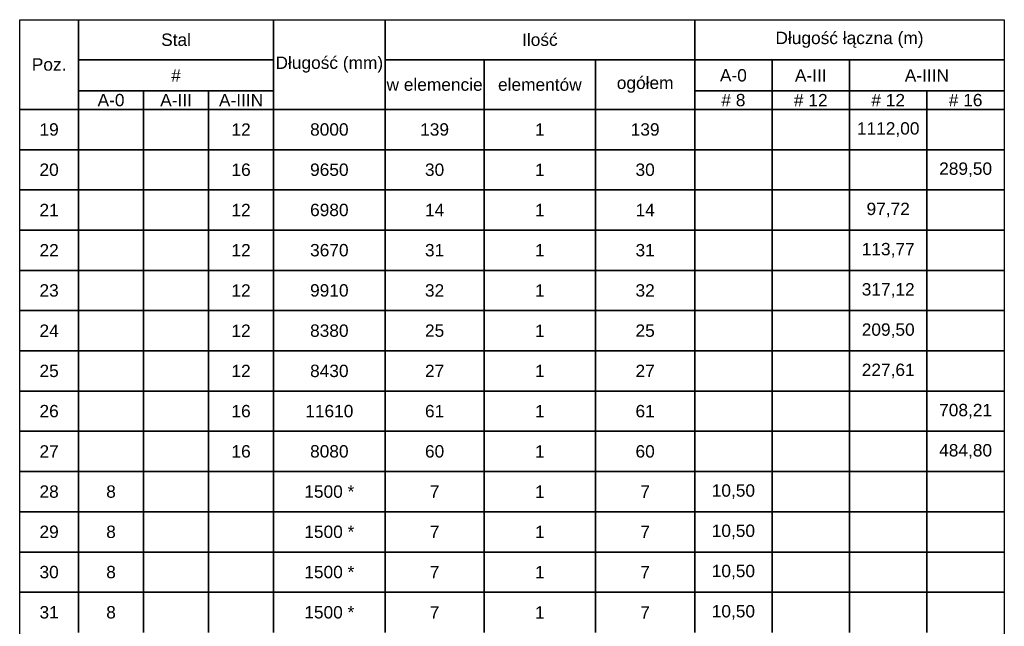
# Model space of a CAD drawing. Extents: x -1474 to 1843660, y -670488 to 75879.
# Tile 11 of 11: x 1840480 to 1843660, y -650834 to -648874. Entities that reach past the tile are written whole.
import ezdxf

# ---------------------------------------------------------------- set-up
doc = ezdxf.new("R2010")
doc.units = 0
doc.header["$LTSCALE"] = 10
doc.header["$MEASUREMENT"] = 0
doc.layers.add('RCAD_tabele zbrojenia', color=7, linetype='Continuous')
doc.styles.add('style2', font='arial.ttf', dxfattribs={"height": 40})

msp = doc.modelspace()

# ---------------------------------------------------------------- linework, layer by layer
at = {"layer": 'RCAD_tabele zbrojenia', "color": 242}
for p, q in [((1840480.3035, -648873.55887), (1843660.3035, -648873.55887)), ((1840480.3035, -652703.55887), (1840480.3035, -648873.55887)), ((1840480.3035, -648873.55887), (1840670.3035, -648873.55887)), ((1840480.3035, -649163.55887), (1840480.3035, -648873.55887)), ((1840670.3035, -648873.55887), (1840670.3035, -649163.55887)), ((1840670.3035, -648873.55887), (1841300.3035, -648873.55887)), ((1840670.3035, -649003.55887), (1840670.3035, -648873.55887)), ((1841300.3035, -648873.55887), (1841660.3035, -648873.55887)), ((1841300.3035, -649163.55887), (1841300.3035, -648873.55887)), ((1841300.3035, -648873.55887), (1841300.3035, -649003.55887)), ((1841660.3035, -648873.55887), (1841660.3035, -649163.55887)), ((1841660.3035, -648873.55887), (1842660.3035, -648873.55887)), ((1841660.3035, -649003.55887), (1841660.3035, -648873.55887)), ((1842660.3035, -648873.55887), (1842660.3035, -649003.55887)), ((1842660.3035, -648873.55887), (1843660.3035, -648873.55887)), ((1842660.3035, -649003.55887), (1842660.3035, -648873.55887)), ((1843660.3035, -648873.55887), (1843660.3035, -652703.55887)), ((1843660.3035, -648873.55887), (1843660.3035, -649003.55887)), ((1841300.3035, -649003.55887), (1840670.3035, -649003.55887)), ((1840670.3035, -649003.55887), (1841300.3035, -649003.55887)), ((1840670.3035, -649103.55887), (1840670.3035, -649003.55887)), ((1841300.3035, -649003.55887), (1841300.3035, -649103.55887)), ((1842660.3035, -649003.55887), (1841660.3035, -649003.55887)), ((1841660.3035, -649003.55887), (1841980.3035, -649003.55887)), ((1841660.3035, -649163.55887), (1841660.3035, -649003.55887)), ((1841980.3035, -649003.55887), (1842340.3035, -649003.55887)), ((1841980.3035, -649163.55887), (1841980.3035, -649003.55887)), ((1841980.3035, -649003.55887), (1841980.3035, -649163.55887)), ((1842340.3035, -649003.55887), (1842660.3035, -649003.55887)), ((1842340.3035, -649163.55887), (1842340.3035, -649003.55887)), ((1842340.3035, -649003.55887), (1842340.3035, -649163.55887)), ((1842660.3035, -649003.55887), (1842660.3035, -649163.55887)), ((1843660.3035, -649003.55887), (1842660.3035, -649003.55887)), ((1842660.3035, -649003.55887), (1842910.3035, -649003.55887)), ((1842660.3035, -649103.55887), (1842660.3035, -649003.55887)), ((1842910.3035, -649003.55887), (1842910.3035, -649103.55887)), ((1842910.3035, -649003.55887), (1843160.3035, -649003.55887)), ((1842910.3035, -649103.55887), (1842910.3035, -649003.55887)), ((1843160.3035, -649003.55887), (1843660.3035, -649003.55887)), ((1843160.3035, -649103.55887), (1843160.3035, -649003.55887)), ((1843160.3035, -649003.55887), (1843160.3035, -649103.55887)), ((1843660.3035, -649003.55887), (1843660.3035, -649103.55887)), ((1841300.3035, -649103.55887), (1840670.3035, -649103.55887)), ((1840670.3035, -649103.55887), (1840880.3035, -649103.55887)), ((1840670.3035, -649163.55887), (1840670.3035, -649103.55887)), ((1840880.3035, -649103.55887), (1840880.3035, -649163.55887)), ((1840880.3035, -649103.55887), (1841090.3035, -649103.55887)), ((1840880.3035, -649163.55887), (1840880.3035, -649103.55887)), ((1841090.3035, -649103.55887), (1841090.3035, -649163.55887)), ((1841090.3035, -649103.55887), (1841300.3035, -649103.55887)), ((1841090.3035, -649163.55887), (1841090.3035, -649103.55887)), ((1841300.3035, -649103.55887), (1841300.3035, -649163.55887)), ((1842910.3035, -649103.55887), (1842660.3035, -649103.55887)), ((1842660.3035, -649103.55887), (1842910.3035, -649103.55887)), ((1842660.3035, -649163.55887), (1842660.3035, -649103.55887)), ((1843160.3035, -649103.55887), (1842910.3035, -649103.55887)), ((1842910.3035, -649103.55887), (1842910.3035, -649163.55887)), ((1842910.3035, -649103.55887), (1843160.3035, -649103.55887)), ((1842910.3035, -649163.55887), (1842910.3035, -649103.55887)), ((1843660.3035, -649103.55887), (1843160.3035, -649103.55887)), ((1843160.3035, -649103.55887), (1843160.3035, -649163.55887)), ((1843160.3035, -649103.55887), (1843410.3035, -649103.55887)), ((1843160.3035, -649163.55887), (1843160.3035, -649103.55887)), ((1843410.3035, -649103.55887), (1843410.3035, -649163.55887)), ((1843410.3035, -649103.55887), (1843660.3035, -649103.55887)), ((1843410.3035, -649163.55887), (1843410.3035, -649103.55887)), ((1843660.3035, -649103.55887), (1843660.3035, -649163.55887)), ((1840670.3035, -649163.55887), (1840480.3035, -649163.55887)), ((1840480.3035, -649163.55887), (1840670.3035, -649163.55887)), ((1840480.3035, -649293.55887), (1840480.3035, -649163.55887)), ((1840880.3035, -649163.55887), (1840670.3035, -649163.55887)), ((1840670.3035, -649163.55887), (1840670.3035, -649293.55887)), ((1840670.3035, -649163.55887), (1840880.3035, -649163.55887)), ((1840670.3035, -649293.55887), (1840670.3035, -649163.55887)), ((1841090.3035, -649163.55887), (1840880.3035, -649163.55887)), ((1840880.3035, -649163.55887), (1840880.3035, -649293.55887)), ((1840880.3035, -649163.55887), (1841090.3035, -649163.55887)), ((1840880.3035, -649293.55887), (1840880.3035, -649163.55887)), ((1841300.3035, -649163.55887), (1841090.3035, -649163.55887)), ((1841090.3035, -649163.55887), (1841090.3035, -649293.55887)), ((1841090.3035, -649163.55887), (1841300.3035, -649163.55887)), ((1841090.3035, -649293.55887), (1841090.3035, -649163.55887)), ((1841660.3035, -649163.55887), (1841300.3035, -649163.55887)), ((1841300.3035, -649163.55887), (1841300.3035, -649293.55887)), ((1841300.3035, -649163.55887), (1841660.3035, -649163.55887)), ((1841300.3035, -649293.55887), (1841300.3035, -649163.55887)), ((1841980.3035, -649163.55887), (1841660.3035, -649163.55887)), ((1841660.3035, -649163.55887), (1841660.3035, -649293.55887)), ((1841660.3035, -649163.55887), (1841980.3035, -649163.55887)), ((1841660.3035, -649293.55887), (1841660.3035, -649163.55887)), ((1842340.3035, -649163.55887), (1841980.3035, -649163.55887)), ((1841980.3035, -649163.55887), (1841980.3035, -649293.55887)), ((1841980.3035, -649163.55887), (1842340.3035, -649163.55887)), ((1841980.3035, -649293.55887), (1841980.3035, -649163.55887)), ((1842660.3035, -649163.55887), (1842340.3035, -649163.55887)), ((1842340.3035, -649163.55887), (1842340.3035, -649293.55887)), ((1842340.3035, -649163.55887), (1842660.3035, -649163.55887)), ((1842340.3035, -649293.55887), (1842340.3035, -649163.55887)), ((1842910.3035, -649163.55887), (1842660.3035, -649163.55887)), ((1842660.3035, -649163.55887), (1842660.3035, -649293.55887)), ((1842660.3035, -649163.55887), (1842910.3035, -649163.55887)), ((1842660.3035, -649293.55887), (1842660.3035, -649163.55887)), ((1843160.3035, -649163.55887), (1842910.3035, -649163.55887)), ((1842910.3035, -649163.55887), (1842910.3035, -649293.55887)), ((1842910.3035, -649163.55887), (1843160.3035, -649163.55887)), ((1842910.3035, -649293.55887), (1842910.3035, -649163.55887)), ((1843410.3035, -649163.55887), (1843160.3035, -649163.55887)), ((1843160.3035, -649163.55887), (1843160.3035, -649293.55887)), ((1843160.3035, -649163.55887), (1843410.3035, -649163.55887)), ((1843160.3035, -649293.55887), (1843160.3035, -649163.55887)), ((1843660.3035, -649163.55887), (1843410.3035, -649163.55887)), ((1843410.3035, -649163.55887), (1843410.3035, -649293.55887)), ((1843410.3035, -649163.55887), (1843660.3035, -649163.55887)), ((1843410.3035, -649293.55887), (1843410.3035, -649163.55887)), ((1843660.3035, -649163.55887), (1843660.3035, -649293.55887)), ((1840670.3035, -649293.55887), (1840480.3035, -649293.55887)), ((1840480.3035, -649293.55887), (1840670.3035, -649293.55887)), ((1840480.3035, -649423.55887), (1840480.3035, -649293.55887)), ((1840880.3035, -649293.55887), (1840670.3035, -649293.55887)), ((1840670.3035, -649293.55887), (1840670.3035, -649423.55887)), ((1840670.3035, -649293.55887), (1840880.3035, -649293.55887)), ((1840670.3035, -649423.55887), (1840670.3035, -649293.55887)), ((1841090.3035, -649293.55887), (1840880.3035, -649293.55887)), ((1840880.3035, -649293.55887), (1840880.3035, -649423.55887)), ((1840880.3035, -649293.55887), (1841090.3035, -649293.55887)), ((1840880.3035, -649423.55887), (1840880.3035, -649293.55887)), ((1841300.3035, -649293.55887), (1841090.3035, -649293.55887)), ((1841090.3035, -649293.55887), (1841090.3035, -649423.55887)), ((1841090.3035, -649293.55887), (1841300.3035, -649293.55887)), ((1841090.3035, -649423.55887), (1841090.3035, -649293.55887)), ((1841660.3035, -649293.55887), (1841300.3035, -649293.55887)), ((1841300.3035, -649293.55887), (1841300.3035, -649423.55887)), ((1841300.3035, -649293.55887), (1841660.3035, -649293.55887)), ((1841300.3035, -649423.55887), (1841300.3035, -649293.55887)), ((1841980.3035, -649293.55887), (1841660.3035, -649293.55887)), ((1841660.3035, -649293.55887), (1841660.3035, -649423.55887)), ((1841660.3035, -649293.55887), (1841980.3035, -649293.55887)), ((1841660.3035, -649423.55887), (1841660.3035, -649293.55887)), ((1842340.3035, -649293.55887), (1841980.3035, -649293.55887)), ((1841980.3035, -649293.55887), (1841980.3035, -649423.55887)), ((1841980.3035, -649293.55887), (1842340.3035, -649293.55887)), ((1841980.3035, -649423.55887), (1841980.3035, -649293.55887)), ((1842660.3035, -649293.55887), (1842340.3035, -649293.55887)), ((1842340.3035, -649293.55887), (1842340.3035, -649423.55887)), ((1842340.3035, -649293.55887), (1842660.3035, -649293.55887)), ((1842340.3035, -649423.55887), (1842340.3035, -649293.55887)), ((1842910.3035, -649293.55887), (1842660.3035, -649293.55887)), ((1842660.3035, -649293.55887), (1842660.3035, -649423.55887)), ((1842660.3035, -649293.55887), (1842910.3035, -649293.55887)), ((1842660.3035, -649423.55887), (1842660.3035, -649293.55887)), ((1843160.3035, -649293.55887), (1842910.3035, -649293.55887)), ((1842910.3035, -649293.55887), (1842910.3035, -649423.55887)), ((1842910.3035, -649293.55887), (1843160.3035, -649293.55887)), ((1842910.3035, -649423.55887), (1842910.3035, -649293.55887)), ((1843410.3035, -649293.55887), (1843160.3035, -649293.55887)), ((1843160.3035, -649293.55887), (1843160.3035, -649423.55887)), ((1843160.3035, -649293.55887), (1843410.3035, -649293.55887)), ((1843160.3035, -649423.55887), (1843160.3035, -649293.55887)), ((1843660.3035, -649293.55887), (1843410.3035, -649293.55887)), ((1843410.3035, -649293.55887), (1843410.3035, -649423.55887)), ((1843410.3035, -649293.55887), (1843660.3035, -649293.55887)), ((1843410.3035, -649423.55887), (1843410.3035, -649293.55887)), ((1843660.3035, -649293.55887), (1843660.3035, -649423.55887)), ((1840670.3035, -649423.55887), (1840480.3035, -649423.55887)), ((1840480.3035, -649423.55887), (1840670.3035, -649423.55887)), ((1840480.3035, -649553.55887), (1840480.3035, -649423.55887)), ((1840880.3035, -649423.55887), (1840670.3035, -649423.55887)), ((1840670.3035, -649423.55887), (1840670.3035, -649553.55887)), ((1840670.3035, -649423.55887), (1840880.3035, -649423.55887)), ((1840670.3035, -649553.55887), (1840670.3035, -649423.55887)), ((1841090.3035, -649423.55887), (1840880.3035, -649423.55887)), ((1840880.3035, -649423.55887), (1840880.3035, -649553.55887)), ((1840880.3035, -649423.55887), (1841090.3035, -649423.55887)), ((1840880.3035, -649553.55887), (1840880.3035, -649423.55887)), ((1841300.3035, -649423.55887), (1841090.3035, -649423.55887)), ((1841090.3035, -649423.55887), (1841090.3035, -649553.55887)), ((1841090.3035, -649423.55887), (1841300.3035, -649423.55887)), ((1841090.3035, -649553.55887), (1841090.3035, -649423.55887)), ((1841660.3035, -649423.55887), (1841300.3035, -649423.55887)), ((1841300.3035, -649423.55887), (1841300.3035, -649553.55887)), ((1841300.3035, -649423.55887), (1841660.3035, -649423.55887)), ((1841300.3035, -649553.55887), (1841300.3035, -649423.55887)), ((1841980.3035, -649423.55887), (1841660.3035, -649423.55887)), ((1841660.3035, -649423.55887), (1841660.3035, -649553.55887)), ((1841660.3035, -649423.55887), (1841980.3035, -649423.55887)), ((1841660.3035, -649553.55887), (1841660.3035, -649423.55887)), ((1842340.3035, -649423.55887), (1841980.3035, -649423.55887)), ((1841980.3035, -649423.55887), (1841980.3035, -649553.55887)), ((1841980.3035, -649423.55887), (1842340.3035, -649423.55887)), ((1841980.3035, -649553.55887), (1841980.3035, -649423.55887)), ((1842660.3035, -649423.55887), (1842340.3035, -649423.55887)), ((1842340.3035, -649423.55887), (1842340.3035, -649553.55887)), ((1842340.3035, -649423.55887), (1842660.3035, -649423.55887)), ((1842340.3035, -649553.55887), (1842340.3035, -649423.55887)), ((1842910.3035, -649423.55887), (1842660.3035, -649423.55887)), ((1842660.3035, -649423.55887), (1842660.3035, -649553.55887)), ((1842660.3035, -649423.55887), (1842910.3035, -649423.55887)), ((1842660.3035, -649553.55887), (1842660.3035, -649423.55887)), ((1843160.3035, -649423.55887), (1842910.3035, -649423.55887)), ((1842910.3035, -649423.55887), (1842910.3035, -649553.55887)), ((1842910.3035, -649423.55887), (1843160.3035, -649423.55887)), ((1842910.3035, -649553.55887), (1842910.3035, -649423.55887)), ((1843410.3035, -649423.55887), (1843160.3035, -649423.55887)), ((1843160.3035, -649423.55887), (1843160.3035, -649553.55887)), ((1843160.3035, -649423.55887), (1843410.3035, -649423.55887)), ((1843160.3035, -649553.55887), (1843160.3035, -649423.55887)), ((1843660.3035, -649423.55887), (1843410.3035, -649423.55887)), ((1843410.3035, -649423.55887), (1843410.3035, -649553.55887)), ((1843410.3035, -649423.55887), (1843660.3035, -649423.55887)), ((1843410.3035, -649553.55887), (1843410.3035, -649423.55887)), ((1843660.3035, -649423.55887), (1843660.3035, -649553.55887)), ((1840670.3035, -649553.55887), (1840480.3035, -649553.55887)), ((1840480.3035, -649553.55887), (1840670.3035, -649553.55887)), ((1840480.3035, -649683.55887), (1840480.3035, -649553.55887)), ((1840880.3035, -649553.55887), (1840670.3035, -649553.55887)), ((1840670.3035, -649553.55887), (1840670.3035, -649683.55887)), ((1840670.3035, -649553.55887), (1840880.3035, -649553.55887)), ((1840670.3035, -649683.55887), (1840670.3035, -649553.55887)), ((1841090.3035, -649553.55887), (1840880.3035, -649553.55887)), ((1840880.3035, -649553.55887), (1840880.3035, -649683.55887)), ((1840880.3035, -649553.55887), (1841090.3035, -649553.55887)), ((1840880.3035, -649683.55887), (1840880.3035, -649553.55887)), ((1841300.3035, -649553.55887), (1841090.3035, -649553.55887)), ((1841090.3035, -649553.55887), (1841090.3035, -649683.55887)), ((1841090.3035, -649553.55887), (1841300.3035, -649553.55887)), ((1841090.3035, -649683.55887), (1841090.3035, -649553.55887)), ((1841660.3035, -649553.55887), (1841300.3035, -649553.55887)), ((1841300.3035, -649553.55887), (1841300.3035, -649683.55887)), ((1841300.3035, -649553.55887), (1841660.3035, -649553.55887)), ((1841300.3035, -649683.55887), (1841300.3035, -649553.55887)), ((1841980.3035, -649553.55887), (1841660.3035, -649553.55887)), ((1841660.3035, -649553.55887), (1841660.3035, -649683.55887)), ((1841660.3035, -649553.55887), (1841980.3035, -649553.55887)), ((1841660.3035, -649683.55887), (1841660.3035, -649553.55887)), ((1842340.3035, -649553.55887), (1841980.3035, -649553.55887)), ((1841980.3035, -649553.55887), (1841980.3035, -649683.55887)), ((1841980.3035, -649553.55887), (1842340.3035, -649553.55887)), ((1841980.3035, -649683.55887), (1841980.3035, -649553.55887)), ((1842660.3035, -649553.55887), (1842340.3035, -649553.55887)), ((1842340.3035, -649553.55887), (1842340.3035, -649683.55887)), ((1842340.3035, -649553.55887), (1842660.3035, -649553.55887)), ((1842340.3035, -649683.55887), (1842340.3035, -649553.55887)), ((1842910.3035, -649553.55887), (1842660.3035, -649553.55887)), ((1842660.3035, -649553.55887), (1842660.3035, -649683.55887)), ((1842660.3035, -649553.55887), (1842910.3035, -649553.55887)), ((1842660.3035, -649683.55887), (1842660.3035, -649553.55887)), ((1843160.3035, -649553.55887), (1842910.3035, -649553.55887)), ((1842910.3035, -649553.55887), (1842910.3035, -649683.55887)), ((1842910.3035, -649553.55887), (1843160.3035, -649553.55887)), ((1842910.3035, -649683.55887), (1842910.3035, -649553.55887)), ((1843410.3035, -649553.55887), (1843160.3035, -649553.55887)), ((1843160.3035, -649553.55887), (1843160.3035, -649683.55887)), ((1843160.3035, -649553.55887), (1843410.3035, -649553.55887)), ((1843160.3035, -649683.55887), (1843160.3035, -649553.55887)), ((1843660.3035, -649553.55887), (1843410.3035, -649553.55887)), ((1843410.3035, -649553.55887), (1843410.3035, -649683.55887)), ((1843410.3035, -649553.55887), (1843660.3035, -649553.55887)), ((1843410.3035, -649683.55887), (1843410.3035, -649553.55887)), ((1843660.3035, -649553.55887), (1843660.3035, -649683.55887)), ((1840670.3035, -649683.55887), (1840480.3035, -649683.55887)), ((1840480.3035, -649683.55887), (1840670.3035, -649683.55887)), ((1840480.3035, -649813.55887), (1840480.3035, -649683.55887)), ((1840880.3035, -649683.55887), (1840670.3035, -649683.55887)), ((1840670.3035, -649683.55887), (1840670.3035, -649813.55887)), ((1840670.3035, -649683.55887), (1840880.3035, -649683.55887)), ((1840670.3035, -649813.55887), (1840670.3035, -649683.55887)), ((1841090.3035, -649683.55887), (1840880.3035, -649683.55887)), ((1840880.3035, -649683.55887), (1840880.3035, -649813.55887)), ((1840880.3035, -649683.55887), (1841090.3035, -649683.55887)), ((1840880.3035, -649813.55887), (1840880.3035, -649683.55887)), ((1841300.3035, -649683.55887), (1841090.3035, -649683.55887)), ((1841090.3035, -649683.55887), (1841090.3035, -649813.55887)), ((1841090.3035, -649683.55887), (1841300.3035, -649683.55887)), ((1841090.3035, -649813.55887), (1841090.3035, -649683.55887)), ((1841660.3035, -649683.55887), (1841300.3035, -649683.55887)), ((1841300.3035, -649683.55887), (1841300.3035, -649813.55887)), ((1841300.3035, -649683.55887), (1841660.3035, -649683.55887)), ((1841300.3035, -649813.55887), (1841300.3035, -649683.55887)), ((1841980.3035, -649683.55887), (1841660.3035, -649683.55887)), ((1841660.3035, -649683.55887), (1841660.3035, -649813.55887)), ((1841660.3035, -649683.55887), (1841980.3035, -649683.55887)), ((1841660.3035, -649813.55887), (1841660.3035, -649683.55887)), ((1842340.3035, -649683.55887), (1841980.3035, -649683.55887)), ((1841980.3035, -649683.55887), (1841980.3035, -649813.55887)), ((1841980.3035, -649683.55887), (1842340.3035, -649683.55887)), ((1841980.3035, -649813.55887), (1841980.3035, -649683.55887)), ((1842660.3035, -649683.55887), (1842340.3035, -649683.55887)), ((1842340.3035, -649683.55887), (1842340.3035, -649813.55887)), ((1842340.3035, -649683.55887), (1842660.3035, -649683.55887)), ((1842340.3035, -649813.55887), (1842340.3035, -649683.55887)), ((1842910.3035, -649683.55887), (1842660.3035, -649683.55887)), ((1842660.3035, -649683.55887), (1842660.3035, -649813.55887)), ((1842660.3035, -649683.55887), (1842910.3035, -649683.55887)), ((1842660.3035, -649813.55887), (1842660.3035, -649683.55887)), ((1843160.3035, -649683.55887), (1842910.3035, -649683.55887)), ((1842910.3035, -649683.55887), (1842910.3035, -649813.55887)), ((1842910.3035, -649683.55887), (1843160.3035, -649683.55887)), ((1842910.3035, -649813.55887), (1842910.3035, -649683.55887)), ((1843410.3035, -649683.55887), (1843160.3035, -649683.55887)), ((1843160.3035, -649683.55887), (1843160.3035, -649813.55887)), ((1843160.3035, -649683.55887), (1843410.3035, -649683.55887)), ((1843160.3035, -649813.55887), (1843160.3035, -649683.55887)), ((1843660.3035, -649683.55887), (1843410.3035, -649683.55887)), ((1843410.3035, -649683.55887), (1843410.3035, -649813.55887)), ((1843410.3035, -649683.55887), (1843660.3035, -649683.55887)), ((1843410.3035, -649813.55887), (1843410.3035, -649683.55887)), ((1843660.3035, -649683.55887), (1843660.3035, -649813.55887)), ((1840670.3035, -649813.55887), (1840480.3035, -649813.55887)), ((1840480.3035, -649813.55887), (1840670.3035, -649813.55887)), ((1840480.3035, -649943.55887), (1840480.3035, -649813.55887)), ((1840880.3035, -649813.55887), (1840670.3035, -649813.55887)), ((1840670.3035, -649813.55887), (1840670.3035, -649943.55887)), ((1840670.3035, -649813.55887), (1840880.3035, -649813.55887)), ((1840670.3035, -649943.55887), (1840670.3035, -649813.55887)), ((1841090.3035, -649813.55887), (1840880.3035, -649813.55887)), ((1840880.3035, -649813.55887), (1840880.3035, -649943.55887)), ((1840880.3035, -649813.55887), (1841090.3035, -649813.55887)), ((1840880.3035, -649943.55887), (1840880.3035, -649813.55887)), ((1841300.3035, -649813.55887), (1841090.3035, -649813.55887)), ((1841090.3035, -649813.55887), (1841090.3035, -649943.55887)), ((1841090.3035, -649813.55887), (1841300.3035, -649813.55887)), ((1841090.3035, -649943.55887), (1841090.3035, -649813.55887)), ((1841660.3035, -649813.55887), (1841300.3035, -649813.55887)), ((1841300.3035, -649813.55887), (1841300.3035, -649943.55887)), ((1841300.3035, -649813.55887), (1841660.3035, -649813.55887)), ((1841300.3035, -649943.55887), (1841300.3035, -649813.55887)), ((1841980.3035, -649813.55887), (1841660.3035, -649813.55887)), ((1841660.3035, -649813.55887), (1841660.3035, -649943.55887)), ((1841660.3035, -649813.55887), (1841980.3035, -649813.55887)), ((1841660.3035, -649943.55887), (1841660.3035, -649813.55887)), ((1842340.3035, -649813.55887), (1841980.3035, -649813.55887)), ((1841980.3035, -649813.55887), (1841980.3035, -649943.55887)), ((1841980.3035, -649813.55887), (1842340.3035, -649813.55887)), ((1841980.3035, -649943.55887), (1841980.3035, -649813.55887)), ((1842660.3035, -649813.55887), (1842340.3035, -649813.55887)), ((1842340.3035, -649813.55887), (1842340.3035, -649943.55887)), ((1842340.3035, -649813.55887), (1842660.3035, -649813.55887)), ((1842340.3035, -649943.55887), (1842340.3035, -649813.55887)), ((1842910.3035, -649813.55887), (1842660.3035, -649813.55887)), ((1842660.3035, -649813.55887), (1842660.3035, -649943.55887)), ((1842660.3035, -649813.55887), (1842910.3035, -649813.55887)), ((1842660.3035, -649943.55887), (1842660.3035, -649813.55887)), ((1843160.3035, -649813.55887), (1842910.3035, -649813.55887)), ((1842910.3035, -649813.55887), (1842910.3035, -649943.55887)), ((1842910.3035, -649813.55887), (1843160.3035, -649813.55887)), ((1842910.3035, -649943.55887), (1842910.3035, -649813.55887)), ((1843410.3035, -649813.55887), (1843160.3035, -649813.55887)), ((1843160.3035, -649813.55887), (1843160.3035, -649943.55887)), ((1843160.3035, -649813.55887), (1843410.3035, -649813.55887)), ((1843160.3035, -649943.55887), (1843160.3035, -649813.55887)), ((1843660.3035, -649813.55887), (1843410.3035, -649813.55887)), ((1843410.3035, -649813.55887), (1843410.3035, -649943.55887)), ((1843410.3035, -649813.55887), (1843660.3035, -649813.55887)), ((1843410.3035, -649943.55887), (1843410.3035, -649813.55887)), ((1843660.3035, -649813.55887), (1843660.3035, -649943.55887)), ((1840670.3035, -649943.55887), (1840480.3035, -649943.55887)), ((1840480.3035, -649943.55887), (1840670.3035, -649943.55887)), ((1840480.3035, -650073.55887), (1840480.3035, -649943.55887)), ((1840880.3035, -649943.55887), (1840670.3035, -649943.55887)), ((1840670.3035, -649943.55887), (1840670.3035, -650073.55887)), ((1840670.3035, -649943.55887), (1840880.3035, -649943.55887)), ((1840670.3035, -650073.55887), (1840670.3035, -649943.55887)), ((1841090.3035, -649943.55887), (1840880.3035, -649943.55887)), ((1840880.3035, -649943.55887), (1840880.3035, -650073.55887)), ((1840880.3035, -649943.55887), (1841090.3035, -649943.55887)), ((1840880.3035, -650073.55887), (1840880.3035, -649943.55887)), ((1841300.3035, -649943.55887), (1841090.3035, -649943.55887)), ((1841090.3035, -649943.55887), (1841090.3035, -650073.55887)), ((1841090.3035, -649943.55887), (1841300.3035, -649943.55887)), ((1841090.3035, -650073.55887), (1841090.3035, -649943.55887)), ((1841660.3035, -649943.55887), (1841300.3035, -649943.55887)), ((1841300.3035, -649943.55887), (1841300.3035, -650073.55887)), ((1841300.3035, -649943.55887), (1841660.3035, -649943.55887)), ((1841300.3035, -650073.55887), (1841300.3035, -649943.55887)), ((1841980.3035, -649943.55887), (1841660.3035, -649943.55887)), ((1841660.3035, -649943.55887), (1841660.3035, -650073.55887)), ((1841660.3035, -649943.55887), (1841980.3035, -649943.55887)), ((1841660.3035, -650073.55887), (1841660.3035, -649943.55887)), ((1842340.3035, -649943.55887), (1841980.3035, -649943.55887)), ((1841980.3035, -649943.55887), (1841980.3035, -650073.55887)), ((1841980.3035, -649943.55887), (1842340.3035, -649943.55887)), ((1841980.3035, -650073.55887), (1841980.3035, -649943.55887)), ((1842660.3035, -649943.55887), (1842340.3035, -649943.55887)), ((1842340.3035, -649943.55887), (1842340.3035, -650073.55887)), ((1842340.3035, -649943.55887), (1842660.3035, -649943.55887)), ((1842340.3035, -650073.55887), (1842340.3035, -649943.55887)), ((1842910.3035, -649943.55887), (1842660.3035, -649943.55887)), ((1842660.3035, -649943.55887), (1842660.3035, -650073.55887)), ((1842660.3035, -649943.55887), (1842910.3035, -649943.55887)), ((1842660.3035, -650073.55887), (1842660.3035, -649943.55887)), ((1843160.3035, -649943.55887), (1842910.3035, -649943.55887)), ((1842910.3035, -649943.55887), (1842910.3035, -650073.55887)), ((1842910.3035, -649943.55887), (1843160.3035, -649943.55887)), ((1842910.3035, -650073.55887), (1842910.3035, -649943.55887)), ((1843410.3035, -649943.55887), (1843160.3035, -649943.55887)), ((1843160.3035, -649943.55887), (1843160.3035, -650073.55887)), ((1843160.3035, -649943.55887), (1843410.3035, -649943.55887)), ((1843160.3035, -650073.55887), (1843160.3035, -649943.55887)), ((1843660.3035, -649943.55887), (1843410.3035, -649943.55887)), ((1843410.3035, -649943.55887), (1843410.3035, -650073.55887)), ((1843410.3035, -649943.55887), (1843660.3035, -649943.55887)), ((1843410.3035, -650073.55887), (1843410.3035, -649943.55887)), ((1843660.3035, -649943.55887), (1843660.3035, -650073.55887)), ((1840670.3035, -650073.55887), (1840480.3035, -650073.55887)), ((1840480.3035, -650073.55887), (1840670.3035, -650073.55887)), ((1840480.3035, -650203.55887), (1840480.3035, -650073.55887)), ((1840880.3035, -650073.55887), (1840670.3035, -650073.55887)), ((1840670.3035, -650073.55887), (1840670.3035, -650203.55887)), ((1840670.3035, -650073.55887), (1840880.3035, -650073.55887)), ((1840670.3035, -650203.55887), (1840670.3035, -650073.55887)), ((1841090.3035, -650073.55887), (1840880.3035, -650073.55887)), ((1840880.3035, -650073.55887), (1840880.3035, -650203.55887)), ((1840880.3035, -650073.55887), (1841090.3035, -650073.55887)), ((1840880.3035, -650203.55887), (1840880.3035, -650073.55887)), ((1841300.3035, -650073.55887), (1841090.3035, -650073.55887)), ((1841090.3035, -650073.55887), (1841090.3035, -650203.55887)), ((1841090.3035, -650073.55887), (1841300.3035, -650073.55887)), ((1841090.3035, -650203.55887), (1841090.3035, -650073.55887)), ((1841660.3035, -650073.55887), (1841300.3035, -650073.55887)), ((1841300.3035, -650073.55887), (1841300.3035, -650203.55887)), ((1841300.3035, -650073.55887), (1841660.3035, -650073.55887)), ((1841300.3035, -650203.55887), (1841300.3035, -650073.55887)), ((1841980.3035, -650073.55887), (1841660.3035, -650073.55887)), ((1841660.3035, -650073.55887), (1841660.3035, -650203.55887)), ((1841660.3035, -650073.55887), (1841980.3035, -650073.55887)), ((1841660.3035, -650203.55887), (1841660.3035, -650073.55887)), ((1842340.3035, -650073.55887), (1841980.3035, -650073.55887)), ((1841980.3035, -650073.55887), (1841980.3035, -650203.55887)), ((1841980.3035, -650073.55887), (1842340.3035, -650073.55887)), ((1841980.3035, -650203.55887), (1841980.3035, -650073.55887)), ((1842660.3035, -650073.55887), (1842340.3035, -650073.55887)), ((1842340.3035, -650073.55887), (1842340.3035, -650203.55887)), ((1842340.3035, -650073.55887), (1842660.3035, -650073.55887)), ((1842340.3035, -650203.55887), (1842340.3035, -650073.55887)), ((1842910.3035, -650073.55887), (1842660.3035, -650073.55887)), ((1842660.3035, -650073.55887), (1842660.3035, -650203.55887)), ((1842660.3035, -650073.55887), (1842910.3035, -650073.55887)), ((1842660.3035, -650203.55887), (1842660.3035, -650073.55887)), ((1843160.3035, -650073.55887), (1842910.3035, -650073.55887)), ((1842910.3035, -650073.55887), (1842910.3035, -650203.55887)), ((1842910.3035, -650073.55887), (1843160.3035, -650073.55887)), ((1842910.3035, -650203.55887), (1842910.3035, -650073.55887)), ((1843410.3035, -650073.55887), (1843160.3035, -650073.55887)), ((1843160.3035, -650073.55887), (1843160.3035, -650203.55887)), ((1843160.3035, -650073.55887), (1843410.3035, -650073.55887)), ((1843160.3035, -650203.55887), (1843160.3035, -650073.55887)), ((1843660.3035, -650073.55887), (1843410.3035, -650073.55887)), ((1843410.3035, -650073.55887), (1843410.3035, -650203.55887)), ((1843410.3035, -650073.55887), (1843660.3035, -650073.55887)), ((1843410.3035, -650203.55887), (1843410.3035, -650073.55887)), ((1843660.3035, -650073.55887), (1843660.3035, -650203.55887)), ((1840670.3035, -650203.55887), (1840480.3035, -650203.55887)), ((1840480.3035, -650203.55887), (1840670.3035, -650203.55887)), ((1840480.3035, -650333.55887), (1840480.3035, -650203.55887)), ((1840880.3035, -650203.55887), (1840670.3035, -650203.55887)), ((1840670.3035, -650203.55887), (1840670.3035, -650333.55887)), ((1840670.3035, -650203.55887), (1840880.3035, -650203.55887)), ((1840670.3035, -650333.55887), (1840670.3035, -650203.55887)), ((1841090.3035, -650203.55887), (1840880.3035, -650203.55887)), ((1840880.3035, -650203.55887), (1840880.3035, -650333.55887)), ((1840880.3035, -650203.55887), (1841090.3035, -650203.55887)), ((1840880.3035, -650333.55887), (1840880.3035, -650203.55887)), ((1841300.3035, -650203.55887), (1841090.3035, -650203.55887)), ((1841090.3035, -650203.55887), (1841090.3035, -650333.55887)), ((1841090.3035, -650203.55887), (1841300.3035, -650203.55887)), ((1841090.3035, -650333.55887), (1841090.3035, -650203.55887)), ((1841660.3035, -650203.55887), (1841300.3035, -650203.55887)), ((1841300.3035, -650203.55887), (1841300.3035, -650333.55887)), ((1841300.3035, -650203.55887), (1841660.3035, -650203.55887)), ((1841300.3035, -650333.55887), (1841300.3035, -650203.55887)), ((1841980.3035, -650203.55887), (1841660.3035, -650203.55887)), ((1841660.3035, -650203.55887), (1841660.3035, -650333.55887)), ((1841660.3035, -650203.55887), (1841980.3035, -650203.55887)), ((1841660.3035, -650333.55887), (1841660.3035, -650203.55887)), ((1842340.3035, -650203.55887), (1841980.3035, -650203.55887)), ((1841980.3035, -650203.55887), (1841980.3035, -650333.55887)), ((1841980.3035, -650203.55887), (1842340.3035, -650203.55887)), ((1841980.3035, -650333.55887), (1841980.3035, -650203.55887)), ((1842660.3035, -650203.55887), (1842340.3035, -650203.55887)), ((1842340.3035, -650203.55887), (1842340.3035, -650333.55887)), ((1842340.3035, -650203.55887), (1842660.3035, -650203.55887)), ((1842340.3035, -650333.55887), (1842340.3035, -650203.55887)), ((1842910.3035, -650203.55887), (1842660.3035, -650203.55887)), ((1842660.3035, -650203.55887), (1842660.3035, -650333.55887)), ((1842660.3035, -650203.55887), (1842910.3035, -650203.55887)), ((1842660.3035, -650333.55887), (1842660.3035, -650203.55887)), ((1843160.3035, -650203.55887), (1842910.3035, -650203.55887)), ((1842910.3035, -650203.55887), (1842910.3035, -650333.55887)), ((1842910.3035, -650203.55887), (1843160.3035, -650203.55887)), ((1842910.3035, -650333.55887), (1842910.3035, -650203.55887)), ((1843410.3035, -650203.55887), (1843160.3035, -650203.55887)), ((1843160.3035, -650203.55887), (1843160.3035, -650333.55887)), ((1843160.3035, -650203.55887), (1843410.3035, -650203.55887)), ((1843160.3035, -650333.55887), (1843160.3035, -650203.55887)), ((1843660.3035, -650203.55887), (1843410.3035, -650203.55887)), ((1843410.3035, -650203.55887), (1843410.3035, -650333.55887)), ((1843410.3035, -650203.55887), (1843660.3035, -650203.55887)), ((1843410.3035, -650333.55887), (1843410.3035, -650203.55887)), ((1843660.3035, -650203.55887), (1843660.3035, -650333.55887)), ((1840670.3035, -650333.55887), (1840480.3035, -650333.55887)), ((1840480.3035, -650333.55887), (1840670.3035, -650333.55887)), ((1840480.3035, -650463.55887), (1840480.3035, -650333.55887)), ((1840880.3035, -650333.55887), (1840670.3035, -650333.55887)), ((1840670.3035, -650333.55887), (1840670.3035, -650463.55887)), ((1840670.3035, -650333.55887), (1840880.3035, -650333.55887)), ((1840670.3035, -650463.55887), (1840670.3035, -650333.55887)), ((1841090.3035, -650333.55887), (1840880.3035, -650333.55887)), ((1840880.3035, -650333.55887), (1840880.3035, -650463.55887)), ((1840880.3035, -650333.55887), (1841090.3035, -650333.55887)), ((1840880.3035, -650463.55887), (1840880.3035, -650333.55887)), ((1841300.3035, -650333.55887), (1841090.3035, -650333.55887)), ((1841090.3035, -650333.55887), (1841090.3035, -650463.55887)), ((1841090.3035, -650333.55887), (1841300.3035, -650333.55887)), ((1841090.3035, -650463.55887), (1841090.3035, -650333.55887)), ((1841660.3035, -650333.55887), (1841300.3035, -650333.55887)), ((1841300.3035, -650333.55887), (1841300.3035, -650463.55887)), ((1841300.3035, -650333.55887), (1841660.3035, -650333.55887)), ((1841300.3035, -650463.55887), (1841300.3035, -650333.55887)), ((1841980.3035, -650333.55887), (1841660.3035, -650333.55887)), ((1841660.3035, -650333.55887), (1841660.3035, -650463.55887)), ((1841660.3035, -650333.55887), (1841980.3035, -650333.55887)), ((1841660.3035, -650463.55887), (1841660.3035, -650333.55887)), ((1842340.3035, -650333.55887), (1841980.3035, -650333.55887)), ((1841980.3035, -650333.55887), (1841980.3035, -650463.55887)), ((1841980.3035, -650333.55887), (1842340.3035, -650333.55887)), ((1841980.3035, -650463.55887), (1841980.3035, -650333.55887)), ((1842660.3035, -650333.55887), (1842340.3035, -650333.55887)), ((1842340.3035, -650333.55887), (1842340.3035, -650463.55887)), ((1842340.3035, -650333.55887), (1842660.3035, -650333.55887)), ((1842340.3035, -650463.55887), (1842340.3035, -650333.55887)), ((1842910.3035, -650333.55887), (1842660.3035, -650333.55887)), ((1842660.3035, -650333.55887), (1842660.3035, -650463.55887)), ((1842660.3035, -650333.55887), (1842910.3035, -650333.55887)), ((1842660.3035, -650463.55887), (1842660.3035, -650333.55887)), ((1843160.3035, -650333.55887), (1842910.3035, -650333.55887)), ((1842910.3035, -650333.55887), (1842910.3035, -650463.55887)), ((1842910.3035, -650333.55887), (1843160.3035, -650333.55887)), ((1842910.3035, -650463.55887), (1842910.3035, -650333.55887)), ((1843410.3035, -650333.55887), (1843160.3035, -650333.55887)), ((1843160.3035, -650333.55887), (1843160.3035, -650463.55887)), ((1843160.3035, -650333.55887), (1843410.3035, -650333.55887)), ((1843160.3035, -650463.55887), (1843160.3035, -650333.55887)), ((1843660.3035, -650333.55887), (1843410.3035, -650333.55887)), ((1843410.3035, -650333.55887), (1843410.3035, -650463.55887)), ((1843410.3035, -650333.55887), (1843660.3035, -650333.55887)), ((1843410.3035, -650463.55887), (1843410.3035, -650333.55887)), ((1843660.3035, -650333.55887), (1843660.3035, -650463.55887)), ((1840670.3035, -650463.55887), (1840480.3035, -650463.55887)), ((1840480.3035, -650463.55887), (1840670.3035, -650463.55887)), ((1840480.3035, -650593.55887), (1840480.3035, -650463.55887)), ((1840880.3035, -650463.55887), (1840670.3035, -650463.55887)), ((1840670.3035, -650463.55887), (1840670.3035, -650593.55887)), ((1840670.3035, -650463.55887), (1840880.3035, -650463.55887)), ((1840670.3035, -650593.55887), (1840670.3035, -650463.55887)), ((1841090.3035, -650463.55887), (1840880.3035, -650463.55887)), ((1840880.3035, -650463.55887), (1840880.3035, -650593.55887)), ((1840880.3035, -650463.55887), (1841090.3035, -650463.55887)), ((1840880.3035, -650593.55887), (1840880.3035, -650463.55887)), ((1841300.3035, -650463.55887), (1841090.3035, -650463.55887)), ((1841090.3035, -650463.55887), (1841090.3035, -650593.55887)), ((1841090.3035, -650463.55887), (1841300.3035, -650463.55887)), ((1841090.3035, -650593.55887), (1841090.3035, -650463.55887)), ((1841660.3035, -650463.55887), (1841300.3035, -650463.55887)), ((1841300.3035, -650463.55887), (1841300.3035, -650593.55887)), ((1841300.3035, -650463.55887), (1841660.3035, -650463.55887)), ((1841300.3035, -650593.55887), (1841300.3035, -650463.55887)), ((1841980.3035, -650463.55887), (1841660.3035, -650463.55887)), ((1841660.3035, -650463.55887), (1841660.3035, -650593.55887)), ((1841660.3035, -650463.55887), (1841980.3035, -650463.55887)), ((1841660.3035, -650593.55887), (1841660.3035, -650463.55887)), ((1842340.3035, -650463.55887), (1841980.3035, -650463.55887)), ((1841980.3035, -650463.55887), (1841980.3035, -650593.55887)), ((1841980.3035, -650463.55887), (1842340.3035, -650463.55887)), ((1841980.3035, -650593.55887), (1841980.3035, -650463.55887)), ((1842660.3035, -650463.55887), (1842340.3035, -650463.55887)), ((1842340.3035, -650463.55887), (1842340.3035, -650593.55887)), ((1842340.3035, -650463.55887), (1842660.3035, -650463.55887)), ((1842340.3035, -650593.55887), (1842340.3035, -650463.55887)), ((1842910.3035, -650463.55887), (1842660.3035, -650463.55887)), ((1842660.3035, -650463.55887), (1842660.3035, -650593.55887)), ((1842660.3035, -650463.55887), (1842910.3035, -650463.55887)), ((1842660.3035, -650593.55887), (1842660.3035, -650463.55887)), ((1843160.3035, -650463.55887), (1842910.3035, -650463.55887)), ((1842910.3035, -650463.55887), (1842910.3035, -650593.55887)), ((1842910.3035, -650463.55887), (1843160.3035, -650463.55887)), ((1842910.3035, -650593.55887), (1842910.3035, -650463.55887)), ((1843410.3035, -650463.55887), (1843160.3035, -650463.55887)), ((1843160.3035, -650463.55887), (1843160.3035, -650593.55887)), ((1843160.3035, -650463.55887), (1843410.3035, -650463.55887)), ((1843160.3035, -650593.55887), (1843160.3035, -650463.55887)), ((1843660.3035, -650463.55887), (1843410.3035, -650463.55887)), ((1843410.3035, -650463.55887), (1843410.3035, -650593.55887)), ((1843410.3035, -650463.55887), (1843660.3035, -650463.55887)), ((1843410.3035, -650593.55887), (1843410.3035, -650463.55887)), ((1843660.3035, -650463.55887), (1843660.3035, -650593.55887)), ((1840670.3035, -650593.55887), (1840480.3035, -650593.55887)), ((1840480.3035, -650593.55887), (1840670.3035, -650593.55887)), ((1840480.3035, -650723.55887), (1840480.3035, -650593.55887)), ((1840880.3035, -650593.55887), (1840670.3035, -650593.55887)), ((1840670.3035, -650593.55887), (1840670.3035, -650723.55887)), ((1840670.3035, -650593.55887), (1840880.3035, -650593.55887)), ((1840670.3035, -650723.55887), (1840670.3035, -650593.55887)), ((1841090.3035, -650593.55887), (1840880.3035, -650593.55887)), ((1840880.3035, -650593.55887), (1840880.3035, -650723.55887)), ((1840880.3035, -650593.55887), (1841090.3035, -650593.55887)), ((1840880.3035, -650723.55887), (1840880.3035, -650593.55887)), ((1841300.3035, -650593.55887), (1841090.3035, -650593.55887)), ((1841090.3035, -650593.55887), (1841090.3035, -650723.55887)), ((1841090.3035, -650593.55887), (1841300.3035, -650593.55887)), ((1841090.3035, -650723.55887), (1841090.3035, -650593.55887)), ((1841660.3035, -650593.55887), (1841300.3035, -650593.55887)), ((1841300.3035, -650593.55887), (1841300.3035, -650723.55887)), ((1841300.3035, -650593.55887), (1841660.3035, -650593.55887)), ((1841300.3035, -650723.55887), (1841300.3035, -650593.55887)), ((1841980.3035, -650593.55887), (1841660.3035, -650593.55887)), ((1841660.3035, -650593.55887), (1841660.3035, -650723.55887)), ((1841660.3035, -650593.55887), (1841980.3035, -650593.55887)), ((1841660.3035, -650723.55887), (1841660.3035, -650593.55887)), ((1842340.3035, -650593.55887), (1841980.3035, -650593.55887)), ((1841980.3035, -650593.55887), (1841980.3035, -650723.55887)), ((1841980.3035, -650593.55887), (1842340.3035, -650593.55887)), ((1841980.3035, -650723.55887), (1841980.3035, -650593.55887)), ((1842660.3035, -650593.55887), (1842340.3035, -650593.55887)), ((1842340.3035, -650593.55887), (1842340.3035, -650723.55887)), ((1842340.3035, -650593.55887), (1842660.3035, -650593.55887)), ((1842340.3035, -650723.55887), (1842340.3035, -650593.55887)), ((1842910.3035, -650593.55887), (1842660.3035, -650593.55887)), ((1842660.3035, -650593.55887), (1842660.3035, -650723.55887)), ((1842660.3035, -650593.55887), (1842910.3035, -650593.55887)), ((1842660.3035, -650723.55887), (1842660.3035, -650593.55887)), ((1843160.3035, -650593.55887), (1842910.3035, -650593.55887)), ((1842910.3035, -650593.55887), (1842910.3035, -650723.55887)), ((1842910.3035, -650593.55887), (1843160.3035, -650593.55887)), ((1842910.3035, -650723.55887), (1842910.3035, -650593.55887)), ((1843410.3035, -650593.55887), (1843160.3035, -650593.55887)), ((1843160.3035, -650593.55887), (1843160.3035, -650723.55887)), ((1843160.3035, -650593.55887), (1843410.3035, -650593.55887)), ((1843160.3035, -650723.55887), (1843160.3035, -650593.55887)), ((1843660.3035, -650593.55887), (1843410.3035, -650593.55887)), ((1843410.3035, -650593.55887), (1843410.3035, -650723.55887)), ((1843410.3035, -650593.55887), (1843660.3035, -650593.55887)), ((1843410.3035, -650723.55887), (1843410.3035, -650593.55887)), ((1843660.3035, -650593.55887), (1843660.3035, -650723.55887)), ((1840670.3035, -650723.55887), (1840480.3035, -650723.55887)), ((1840480.3035, -650723.55887), (1840670.3035, -650723.55887)), ((1840480.3035, -650853.55887), (1840480.3035, -650723.55887)), ((1840880.3035, -650723.55887), (1840670.3035, -650723.55887)), ((1840670.3035, -650723.55887), (1840670.3035, -650853.55887)), ((1840670.3035, -650723.55887), (1840880.3035, -650723.55887)), ((1840670.3035, -650853.55887), (1840670.3035, -650723.55887)), ((1841090.3035, -650723.55887), (1840880.3035, -650723.55887)), ((1840880.3035, -650723.55887), (1840880.3035, -650853.55887)), ((1840880.3035, -650723.55887), (1841090.3035, -650723.55887)), ((1840880.3035, -650853.55887), (1840880.3035, -650723.55887)), ((1841300.3035, -650723.55887), (1841090.3035, -650723.55887)), ((1841090.3035, -650723.55887), (1841090.3035, -650853.55887)), ((1841090.3035, -650723.55887), (1841300.3035, -650723.55887)), ((1841090.3035, -650853.55887), (1841090.3035, -650723.55887)), ((1841660.3035, -650723.55887), (1841300.3035, -650723.55887)), ((1841300.3035, -650723.55887), (1841300.3035, -650853.55887)), ((1841300.3035, -650723.55887), (1841660.3035, -650723.55887)), ((1841300.3035, -650853.55887), (1841300.3035, -650723.55887)), ((1841980.3035, -650723.55887), (1841660.3035, -650723.55887)), ((1841660.3035, -650723.55887), (1841660.3035, -650853.55887)), ((1841660.3035, -650723.55887), (1841980.3035, -650723.55887)), ((1841660.3035, -650853.55887), (1841660.3035, -650723.55887)), ((1842340.3035, -650723.55887), (1841980.3035, -650723.55887)), ((1841980.3035, -650723.55887), (1841980.3035, -650853.55887)), ((1841980.3035, -650723.55887), (1842340.3035, -650723.55887)), ((1841980.3035, -650853.55887), (1841980.3035, -650723.55887)), ((1842660.3035, -650723.55887), (1842340.3035, -650723.55887)), ((1842340.3035, -650723.55887), (1842340.3035, -650853.55887)), ((1842340.3035, -650723.55887), (1842660.3035, -650723.55887)), ((1842340.3035, -650853.55887), (1842340.3035, -650723.55887)), ((1842910.3035, -650723.55887), (1842660.3035, -650723.55887)), ((1842660.3035, -650723.55887), (1842660.3035, -650853.55887)), ((1842660.3035, -650723.55887), (1842910.3035, -650723.55887)), ((1842660.3035, -650853.55887), (1842660.3035, -650723.55887)), ((1843160.3035, -650723.55887), (1842910.3035, -650723.55887)), ((1842910.3035, -650723.55887), (1842910.3035, -650853.55887)), ((1842910.3035, -650723.55887), (1843160.3035, -650723.55887)), ((1842910.3035, -650853.55887), (1842910.3035, -650723.55887)), ((1843410.3035, -650723.55887), (1843160.3035, -650723.55887)), ((1843160.3035, -650723.55887), (1843160.3035, -650853.55887)), ((1843160.3035, -650723.55887), (1843410.3035, -650723.55887)), ((1843160.3035, -650853.55887), (1843160.3035, -650723.55887)), ((1843660.3035, -650723.55887), (1843410.3035, -650723.55887)), ((1843410.3035, -650723.55887), (1843410.3035, -650853.55887)), ((1843410.3035, -650723.55887), (1843660.3035, -650723.55887)), ((1843410.3035, -650853.55887), (1843410.3035, -650723.55887)), ((1843660.3035, -650723.55887), (1843660.3035, -650853.55887))]:
    msp.add_line(p, q, dxfattribs=at)

# ---------------------------------------------------------------- texts
at = {"layer": 'RCAD_tabele zbrojenia', "color": 3, "char_height": 40, "attachment_point": 5, "style": 'style2'}
for s, insert, width in [('Stal', (1840985.3035, -648938.55887), 630), ('Ilość', (1842160.3035, -648938.55887), 1000), ('Długość łączna (m)', (1843160.3035, -648938.55887), 1000), ('Długość (mm)', (1841480.3035, -649018.55887), 360), ('Poz.', (1840575.3035, -649018.55887), 190), ('#', (1840985.3035, -649053.55887), 630), ('A-0', (1842785.3035, -649053.55887), 250), ('A-III', (1843035.3035, -649053.55887), 250), ('A-IIIN', (1843410.3035, -649053.55887), 500), ('w elemencie', (1841820.3035, -649083.55887), 320), ('elementów', (1842160.3035, -649083.55887), 360), ('ogółem', (1842500.3035, -649083.55887), 320), ('A-0', (1840775.3035, -649133.55887), 210), ('A-III', (1840985.3035, -649133.55887), 210), ('A-IIIN', (1841195.3035, -649133.55887), 210), ('# 8', (1842785.3035, -649133.55887), 250), ('# 12', (1843035.3035, -649133.55887), 250), ('# 12', (1843285.3035, -649133.55887), 250), ('# 16', (1843535.3035, -649133.55887), 250)]:
    msp.add_mtext(s, dxfattribs=dict(at, insert=insert, width=width))
at = {"layer": 'RCAD_tabele zbrojenia', "color": 2, "char_height": 40, "attachment_point": 5, "style": 'style2'}
for s, insert, width in [('19', (1840575.3035, -649228.55887), 190), ('12', (1841195.3035, -649228.55887), 210), ('8000', (1841480.3035, -649228.55887), 360), ('139', (1841820.3035, -649228.55887), 320), ('1', (1842160.3035, -649228.55887), 360), ('139', (1842500.3035, -649228.55887), 320), ('1112,00', (1843285.3035, -649228.55887), 250), ('20', (1840575.3035, -649358.55887), 190), ('16', (1841195.3035, -649358.55887), 210), ('9650', (1841480.3035, -649358.55887), 360), ('30', (1841820.3035, -649358.55887), 320), ('1', (1842160.3035, -649358.55887), 360), ('30', (1842500.3035, -649358.55887), 320), ('289,50', (1843535.3035, -649358.55887), 250), ('21', (1840575.3035, -649488.55887), 190), ('12', (1841195.3035, -649488.55887), 210), ('6980', (1841480.3035, -649488.55887), 360), ('14', (1841820.3035, -649488.55887), 320), ('1', (1842160.3035, -649488.55887), 360), ('14', (1842500.3035, -649488.55887), 320), ('97,72', (1843285.3035, -649488.55887), 250), ('22', (1840575.3035, -649618.55887), 190), ('12', (1841195.3035, -649618.55887), 210), ('3670', (1841480.3035, -649618.55887), 360), ('31', (1841820.3035, -649618.55887), 320), ('1', (1842160.3035, -649618.55887), 360), ('31', (1842500.3035, -649618.55887), 320), ('113,77', (1843285.3035, -649618.55887), 250), ('23', (1840575.3035, -649748.55887), 190), ('12', (1841195.3035, -649748.55887), 210), ('9910', (1841480.3035, -649748.55887), 360), ('32', (1841820.3035, -649748.55887), 320), ('1', (1842160.3035, -649748.55887), 360), ('32', (1842500.3035, -649748.55887), 320), ('317,12', (1843285.3035, -649748.55887), 250), ('24', (1840575.3035, -649878.55887), 190), ('12', (1841195.3035, -649878.55887), 210), ('8380', (1841480.3035, -649878.55887), 360), ('25', (1841820.3035, -649878.55887), 320), ('1', (1842160.3035, -649878.55887), 360), ('25', (1842500.3035, -649878.55887), 320), ('209,50', (1843285.3035, -649878.55887), 250), ('25', (1840575.3035, -650008.55887), 190), ('12', (1841195.3035, -650008.55887), 210), ('8430', (1841480.3035, -650008.55887), 360), ('27', (1841820.3035, -650008.55887), 320), ('1', (1842160.3035, -650008.55887), 360), ('27', (1842500.3035, -650008.55887), 320), ('227,61', (1843285.3035, -650008.55887), 250), ('26', (1840575.3035, -650138.55887), 190), ('16', (1841195.3035, -650138.55887), 210), ('11610', (1841480.3035, -650138.55887), 360), ('61', (1841820.3035, -650138.55887), 320), ('1', (1842160.3035, -650138.55887), 360), ('61', (1842500.3035, -650138.55887), 320), ('708,21', (1843535.3035, -650138.55887), 250), ('27', (1840575.3035, -650268.55887), 190), ('16', (1841195.3035, -650268.55887), 210), ('8080', (1841480.3035, -650268.55887), 360), ('60', (1841820.3035, -650268.55887), 320), ('1', (1842160.3035, -650268.55887), 360), ('60', (1842500.3035, -650268.55887), 320), ('484,80', (1843535.3035, -650268.55887), 250), ('28', (1840575.3035, -650398.55887), 190), ('8', (1840775.3035, -650398.55887), 210), ('1500 *', (1841480.3035, -650398.55887), 360), ('7', (1841820.3035, -650398.55887), 320), ('1', (1842160.3035, -650398.55887), 360), ('7', (1842500.3035, -650398.55887), 320), ('10,50', (1842785.3035, -650398.55887), 250), ('1500 *', (1841480.3035, -650528.55887), 360), ('29', (1840575.3035, -650528.55887), 190), ('8', (1840775.3035, -650528.55887), 210), ('7', (1841820.3035, -650528.55887), 320), ('1', (1842160.3035, -650528.55887), 360), ('7', (1842500.3035, -650528.55887), 320), ('10,50', (1842785.3035, -650528.55887), 250), ('30', (1840575.3035, -650658.55887), 190), ('8', (1840775.3035, -650658.55887), 210), ('1500 *', (1841480.3035, -650658.55887), 360), ('7', (1841820.3035, -650658.55887), 320), ('1', (1842160.3035, -650658.55887), 360), ('7', (1842500.3035, -650658.55887), 320), ('10,50', (1842785.3035, -650658.55887), 250), ('31', (1840575.3035, -650788.55887), 190), ('8', (1840775.3035, -650788.55887), 210), ('1500 *', (1841480.3035, -650788.55887), 360), ('7', (1841820.3035, -650788.55887), 320), ('1', (1842160.3035, -650788.55887), 360), ('7', (1842500.3035, -650788.55887), 320), ('10,50', (1842785.3035, -650788.55887), 250)]:
    msp.add_mtext(s, dxfattribs=dict(at, insert=insert, width=width))

doc.saveas('drawing.dxf')
